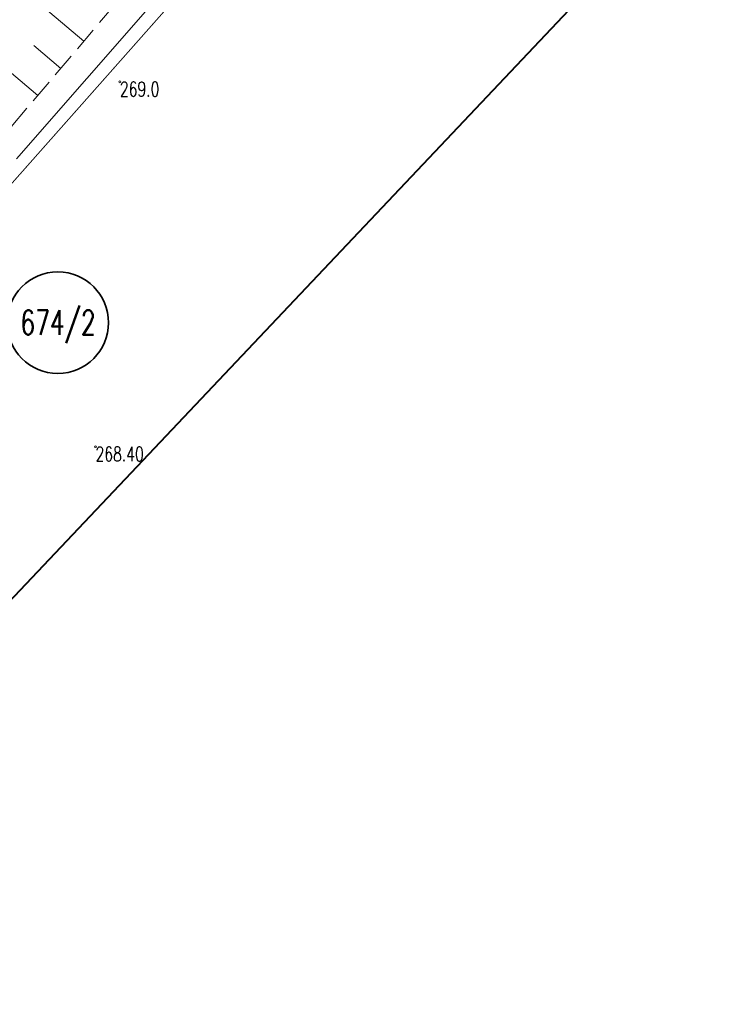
# Model space of a CAD drawing. Header units: metres. Extents: x 7447160 to 7447317, y 5606993 to 5607155.
# Tile 10 of 12: x 7447280 to 7447317, y 5607047 to 5607097. Entities that reach past the tile are written whole.
import ezdxf
from ezdxf.enums import TextEntityAlignment as Align

# ---------------------------------------------------------------- set-up
doc = ezdxf.new("R2010")
doc.units = ezdxf.units.M
doc.header["$MEASUREMENT"] = 0
for name, pattern in [('1_2', [1.5, 1, -0.5]), ('1_OTRK', [1.75, 1.25, -0.5]), ('3_SUEP_A', [0])]:
    doc.linetypes.add(name, pattern=pattern)
doc.layers.get('0').update_dxf_attribs({"color": 250, "linetype": 'CONTINUOUS', "lineweight": 100})
doc.layers.add('_Zakres', color=7, linetype='CONTINUOUS', lineweight=40, true_color=0xa4007c)
for name, color, linetype, lineweight in [('Numery_dzialek', 7, 'CONTINUOUS', 13), ('OTR_L_1', 7, '1_OTRK', 18), ('OTR_T_0', 7, 'CONTINUOUS', 18), ('OTR_T_1', 7, 'CONTINUOUS', 18), ('SUEP_L_0', 1, '3_SUEP_A', 18)]:
    doc.layers.add(name, color=color, linetype=linetype, lineweight=lineweight)
doc.layers.add('SCHEMAT', color=7, linetype='CONTINUOUS')
doc.styles.get("Standard").update_dxf_attribs({"font": 'Simplex.SHX', "width": 0.75})

# ---------------------------------------------------------------- blocks, each defined once
blk = doc.blocks.new('1_OTRS')
at = {"linetype": 'Continuous'}
blk.add_circle((0, 0), 0.045, dxfattribs=at)
blk = doc.blocks.new('1_OTRN')
at = {"linetype": 'Continuous'}
blk.add_circle((0, 0), 0.045, dxfattribs=at)

msp = doc.modelspace()

# ---------------------------------------------------------------- linework, layer by layer
at = {"layer": '_Zakres', "linetype": 'Continuous'}
msp.add_lwpolyline([(7447254, 5607146), (7447316.74038, 5607106.76169), (7447254.2039, 5607040.65429), (7447207.55916, 5607039.97171), (7447184.836, 5607049.4574), (7447174.4084, 5607058.3257), (7447254, 5607146)], dxfattribs=at)
at = {"layer": 'OTR_L_1'}
msp.add_line((7447275.268, 5607086.575), (7447294.925, 5607109.796), dxfattribs=at)
at = {"layer": 'OTR_L_1', "linetype": 'ByBlock'}
for p, q in [((7447283.51165, 5607096.3133), (7447280.72268, 5607098.6742)), ((7447282.33119, 5607094.91881), (7447280.94487, 5607096.09236)), ((7447281.15764, 5607093.53249), (7447278.40122, 5607095.86585))]:
    msp.add_line(p, q, dxfattribs=at)
at = {"layer": 'SCHEMAT', "color": 1, "linetype": '1_2', "lineweight": 5}
msp.add_lwpolyline([(7447251.56411, 5607054.02609, 0.05, 0.05, 0), (7447269.7953, 5607077.85095, 0.05, 0.05, 0), (7447277.95845, 5607086.91753, 0.05, 0.05, 0), (7447298.69103, 5607110.33362, 0.05, 0.05, 0), (7447283.50853, 5607121.98489, 0.05, 0.05, 0), (7447282.76418, 5607120.99349, 0.05, 0.05, 0), (7447282.47872, 5607121.1996, 0.05, 0.05, 0)], format="xyseb", dxfattribs=at)
at = {"layer": 'SCHEMAT', "color": 3, "linetype": 'ByBlock', "lineweight": 35}
msp.add_circle((7447282.1802, 5607081.8853), 2.6, dxfattribs=at)
at = {"layer": 'SUEP_L_0', "linetype": '3_SUEP_A'}
msp.add_line((7447280.06, 5607090.28), (7447296.61, 5607109.21), dxfattribs=at)

# ---------------------------------------------------------------- block references
at = {"layer": 'OTR_T_0', "rotation": 359.9999899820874}
msp.add_blockref('1_OTRS', (7447284.11, 5607075.53), dxfattribs=at)
at = {"layer": 'OTR_T_1'}
msp.add_blockref('1_OTRN', (7447285.36, 5607094.23), dxfattribs=at)

# ---------------------------------------------------------------- texts
at = {"layer": 'Numery_dzialek', "width": 0.7}
msp.add_text('674/2', height=1.26, dxfattribs=at).set_placement((7447280.2642, 5607082.52337), align=Align.TOP_LEFT)
at = {"layer": 'OTR_T_0', "lineweight": 9, "width": 0.7}
msp.add_text('268.40', height=0.75, rotation=-0.00001, dxfattribs=at).set_placement((7447284.11, 5607075.53), align=Align.TOP_LEFT)
at = {"layer": 'OTR_T_1', "lineweight": 9, "width": 0.7}
msp.add_text('269.0', height=0.75, dxfattribs=at).set_placement((7447285.36, 5607094.23), align=Align.TOP_LEFT)

doc.saveas('drawing.dxf')
